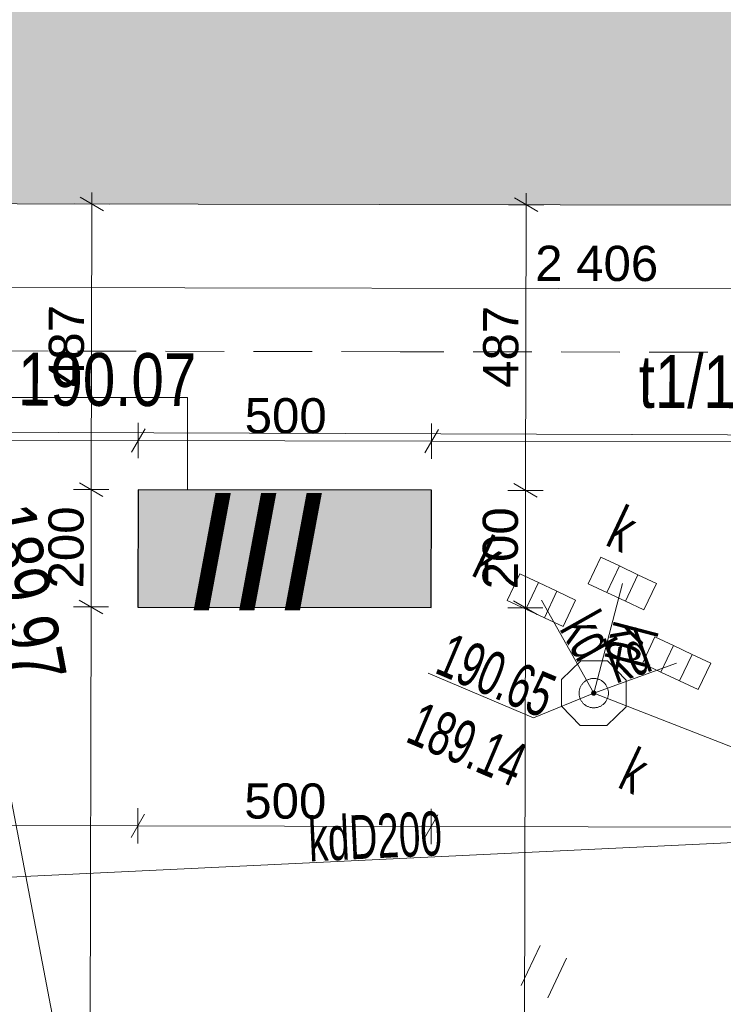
# Model space of a CAD drawing. Header units: centimetres. Extents: x -25572 to 23555, y -2435 to 15405.
# Tile 4 of 134: x -7592 to -6393, y 2268 to 3947. Entities that reach past the tile are written whole.
import ezdxf
from ezdxf.xclip import XClip

# ---------------------------------------------------------------- set-up
doc = ezdxf.new("R2010")
doc.units = ezdxf.units.CM
doc.header["$MEASUREMENT"] = 0
doc.header["$XCLIPFRAME"] = 0
doc.linetypes.add('mz1.0_0.5', pattern=[150, 100, -50])
for name, color, linetype, lineweight in [('1_500_mapa_zasadnicza_1530_2025_1_312-budynek ewidencyjny_Nr_pióra__7', 7, 'Continuous', 18), ('1_500_mapa_zasadnicza_1530_2025_1_586-Atrybuty opisowe-STPOD_Nr_pióra__30', 30, 'Continuous', 18), ('1_500_mapa_zasadnicza_1530_2025_1_940-Trawnik symb._Nr_pióra__7', 7, 'Continuous', 18), ('1_500_mapa_zasadnicza_1530_2025_1_chodnik (powierzchnia)_Nr_pióra__7', 7, 'Continuous', 18), ('1_500_mapa_zasadnicza_1530_2025_1_komora podziemna - przewód kanalizacyjny (powierzchnia)_Nr_pióra__34', 34, 'Continuous', 18), ('1_500_mapa_zasadnicza_1530_2025_1_kratka ściekowa (punkt)-Atr17_Nr_pióra__7', 7, 'Continuous', 18), ('1_500_mapa_zasadnicza_1530_2025_1_kratka ściekowa (punkt)_Nr_pióra__7', 7, 'Continuous', 18), ('1_500_mapa_zasadnicza_1530_2025_1_Opis i rz. obrysu arm. niezident.-ST_Nr_pióra__30', 30, 'Continuous', 18), ('1_500_mapa_zasadnicza_1530_2025_1_przewód kanalizacyjny (linia)-Atr1_Nr_pióra__34', 34, 'Continuous', 18), ('1_500_mapa_zasadnicza_1530_2025_1_przewód kanalizacyjny (linia)_Nr_pióra__34', 34, 'Continuous', 18), ('1_500_mapa_zasadnicza_1530_2025_1_przewód telekomunikacyjny (linia) - podziemny_Nr_pióra__30', 30, 'Continuous', 18), ('1_500_mapa_zasadnicza_1530_2025_1_punkt o określonej wysokości (sieć kanalizacyjna)-Atr2_Nr_pióra__34', 34, 'Continuous', 18), ('1_500_mapa_zasadnicza_1530_2025_1_punkt o określonej wysokości (sieć kanalizacyjna)-Atr2_Nr_pióra__7', 7, 'Continuous', 18), ('1_500_mapa_zasadnicza_1530_2025_1_punkt o określonej wysokości (sieć kanalizacyjna)-Atr3_Nr_pióra__34', 34, 'Continuous', 18), ('1_500_mapa_zasadnicza_1530_2025_1_punkt o określonej wysokości (sieć kanalizacyjna)_Nr_pióra__34', 34, 'Continuous', 18), ('1_500_mapa_zasadnicza_1530_2025_1_właz okrągły - siec kanalizacyjna (punkt)-Atr17_Nr_pióra__7', 7, 'Continuous', 18), ('1_500_mapa_zasadnicza_1530_2025_1_właz okrągły - siec kanalizacyjna (punkt)_Nr_pióra__7', 7, 'Continuous', 18), ('Nowe_199-Z Wymiary i opisy_Nr_pióra__21', 7, 'Continuous', 25), ('Nowe_220-A Ściany_Nr_pióra__170', 7, 'Continuous', 5), ('Nowe_220-A Ściany_Nr_pióra__27', 7, 'Continuous', 25), ('Nowe_220-A Ściany_Nr_pióra__41', 7, 'Continuous', 15), ('Nowe_220-A Ściany_Nr_pióra__60', 230, 'Continuous', 13), ('Nowe_299-A Wymiary Opisy_Nr_pióra__161', 7, 'Continuous', 5), ('Nowe_299-A Wymiary Opisy_Nr_pióra__41', 7, 'Continuous', 15)]:
    doc.layers.add(name, color=color, linetype=linetype, lineweight=lineweight)
doc.layers.add('820-G Rysunki Obrazki', color=7, linetype='Continuous')
doc.layers.add('Nowe_299-A Wymiary Opisy', color=7, linetype='Continuous')
doc.layers.add('Nowe_220-A Ściany_Nr_pióra__102', color=7, linetype='Continuous', lineweight=5, true_color=0xcccccc)
doc.styles.add('STYL_AUTOMATYCZNY_1', font='arial.ttf', dxfattribs={"width": 0.63})
doc.styles.add('STYL_AUTOMATYCZNY_11', font='arial.ttf')
doc.styles.add('STYL_AUTOMATYCZNY_2', font='arial.ttf', dxfattribs={"width": 0.79})
doc.styles.add('STYL_AUTOMATYCZNY_3', font='arial.ttf', dxfattribs={"width": 0.667})
doc.styles.add('STYL_AUTOMATYCZNY_5', font='arial.ttf')
doc.linetypes.add('LINIA TERENU', pattern='A,0,[3,Lwowska architektura1.Shx,S=0.396825,R=0,X=0,Y=0],-50,0', length=50)
doc.dimstyles.new('STYL_AUTOMATYCZNY__4', dxfattribs={"dimtxt": 60, "dimasz": 30.4, "dimexe": 0.18, "dimexo": 0.0625, "dimgap": 0, "dimtad": 1, "dimdec": 0, "dimzin": 0, "dimdsep": 46, "dimtxsty": 'STYL_AUTOMATYCZNY_11', "dimblk": 'ARROWHEAD_2', "dimblk1": 'ARROWHEAD_2', "dimblk2": 'ARROWHEAD_2', "dimcen": 0.09, "dimse1": 1, "dimse2": 1, "dimclrd": 7, "dimclre": 7, "dimclrt": 7, "dimadec": 1, "dimazin": 0, "dimtfac": 1, "dimtdec": 4, "dimtmove": 0, "dimatfit": 3, "dimfxl": 0, "dimtolj": 1, "dimtzin": 0, "dimarcsym": 0})

# ---------------------------------------------------------------- blocks, each defined once
blk = doc.blocks.new('Rysunek_1_1', base_point=(-995247015.5, -194970081.6))
at = {"layer": '1_500_mapa_zasadnicza_1530_2025_1_punkt o określonej wysokości (sieć kanalizacyjna)_Nr_pióra__34', "linetype": 'Continuous', "lineweight": 18}
blk.add_hatch(color=34, dxfattribs=at).paths.add_polyline_path([(-6609.7, 2797, 1), (-6617.9, 2800.8, 1)])
at = {"layer": '1_500_mapa_zasadnicza_1530_2025_1_312-budynek ewidencyjny_Nr_pióra__7', "color": 7, "linetype": 'Continuous', "lineweight": 18, "flags": 128}
blk.add_lwpolyline([(-5436.2, 3629), (-10066.4, 3637.7)], dxfattribs=at)
at = {"layer": '1_500_mapa_zasadnicza_1530_2025_1_940-Trawnik symb._Nr_pióra__7', "color": 7, "linetype": 'Continuous', "lineweight": 18}
for p, q in [((-6737.4, 2300.8), (-6705.4, 2368.6)), ((-6692.2, 2279.5), (-6660.2, 2347.3))]:
    blk.add_line(p, q, dxfattribs=at)
at = {"layer": '1_500_mapa_zasadnicza_1530_2025_1_chodnik (powierzchnia)_Nr_pióra__7', "color": 7, "linetype": 'mz1.0_0.5', "lineweight": 18, "flags": 128}
for points in [[(-6943.7, 3381), (-10015.3, 3386.8)], [(-5519.5, 3378.7), (-6943.7, 3381)]]:
    blk.add_lwpolyline(points, dxfattribs=at)
at = {"layer": '1_500_mapa_zasadnicza_1530_2025_1_komora podziemna - przewód kanalizacyjny (powierzchnia)_Nr_pióra__34', "color": 34, "linetype": 'Continuous', "lineweight": 18, "flags": 128}
blk.add_lwpolyline([(-6591.5, 2743.9), (-6637.2, 2743.7), (-6668.9, 2776.7), (-6669, 2822.4), (-6636.1, 2854), (-6590.4, 2854.2), (-6558.7, 2821.2), (-6558.6, 2775.5)], close=True, dxfattribs=at)
at = {"layer": '1_500_mapa_zasadnicza_1530_2025_1_kratka ściekowa (punkt)_Nr_pióra__7', "color": 7, "linetype": 'Continuous', "lineweight": 18}
for p, q in [((-6623.1, 2985.5), (-6601.8, 3030.7)), ((-6601.8, 3030.7), (-6570.1, 3015.8)), ((-6591.5, 2970.5), (-6570.1, 3015.8)), ((-6570.1, 3015.8), (-6538.5, 3000.8)), ((-6761.2, 2957.1), (-6739.8, 3002.3)), ((-6739.8, 3002.3), (-6708.2, 2987.4)), ((-6559.8, 2955.6), (-6538.5, 3000.8)), ((-6538.5, 3000.8), (-6506.8, 2985.9)), ((-6729.5, 2942.2), (-6708.2, 2987.4)), ((-6708.2, 2987.4), (-6676.5, 2972.5)), ((-6697.9, 2927.3), (-6676.5, 2972.5)), ((-6676.5, 2972.5), (-6644.9, 2957.6)), ((-6623.1, 2985.5), (-6591.5, 2970.5)), ((-6528.2, 2940.7), (-6506.8, 2985.9)), ((-6761.2, 2957.1), (-6729.5, 2942.2)), ((-6666.2, 2912.3), (-6644.9, 2957.6)), ((-6591.5, 2970.5), (-6559.8, 2955.6)), ((-6559.8, 2955.6), (-6528.2, 2940.7)), ((-6729.5, 2942.2), (-6697.9, 2927.3)), ((-6697.9, 2927.3), (-6666.2, 2912.3)), ((-6530.8, 2849.7), (-6509.5, 2894.9)), ((-6509.5, 2894.9), (-6477.9, 2879.9)), ((-6499.2, 2834.7), (-6477.9, 2879.9)), ((-6477.9, 2879.9), (-6446.2, 2865)), ((-6467.5, 2819.8), (-6446.2, 2865)), ((-6446.2, 2865), (-6414.5, 2850.1)), ((-6530.8, 2849.7), (-6499.2, 2834.7)), ((-6435.9, 2804.9), (-6414.5, 2850.1)), ((-6499.2, 2834.7), (-6467.5, 2819.8)), ((-6467.5, 2819.8), (-6435.9, 2804.9))]:
    blk.add_line(p, q, dxfattribs=at)
at = {"layer": '1_500_mapa_zasadnicza_1530_2025_1_przewód kanalizacyjny (linia)_Nr_pióra__34', "color": 34, "linetype": 'Continuous', "lineweight": 18, "flags": 128}
for points in [[(-6565, 2985.7), (-6613.8, 2798.9)], [(-6613.8, 2798.9), (-6703, 2957.3)], [(-6613.8, 2798.9), (-6472.7, 2849.9)], [(-6006.1, 2561.8), (-6613.8, 2798.9)], [(-7775.7, 2477.1), (-6006.1, 2561.8)]]:
    blk.add_lwpolyline(points, dxfattribs=at)
at = {"layer": '1_500_mapa_zasadnicza_1530_2025_1_przewód telekomunikacyjny (linia) - podziemny_Nr_pióra__30', "color": 30, "linetype": 'Continuous', "lineweight": 18, "flags": 128}
for points in [[(-5441.3, 3703.9), (-5444.6, 3642.3), (-5407.5, 3235.6), (-7690.6, 3243.7), (-7717.2, 3239.8)], [(-7056.5, -227.2), (-7132.5, 131.7), (-7717.6, 3195.4), (-7717.2, 3239.8)]]:
    blk.add_lwpolyline(points, dxfattribs=at)
at = {"layer": '1_500_mapa_zasadnicza_1530_2025_1_punkt o określonej wysokości (sieć kanalizacyjna)-Atr2_Nr_pióra__7', "color": 7, "linetype": 'Continuous', "lineweight": 18, "flags": 128}
blk.add_lwpolyline([(-6613.8, 2798.9), (-6716.4, 2756.7), (-6895.9, 2832.8)], dxfattribs=at)
at = {"layer": '1_500_mapa_zasadnicza_1530_2025_1_właz okrągły - siec kanalizacyjna (punkt)_Nr_pióra__7', "color": 7, "linetype": 'Continuous', "lineweight": 18}
blk.add_circle((-6613.8, 2798.9), 25, dxfattribs=at)
at = {"layer": '1_500_mapa_zasadnicza_1530_2025_1_586-Atrybuty opisowe-STPOD_Nr_pióra__30', "color": 30, "linetype": 'Continuous', "lineweight": 18, "insert": (-6537.1, 3375.3), "char_height": 90, "attachment_point": 1, "rotation": 359.7765, "style": 'STYL_AUTOMATYCZNY_2'}
blk.add_mtext('\\A1;{\\pql;\\fArial|b0|i0|c238|p0;\\W0.790000;t1/1}', dxfattribs=at)
at = {"layer": '1_500_mapa_zasadnicza_1530_2025_1_kratka ściekowa (punkt)-Atr17_Nr_pióra__7', "color": 7, "linetype": 'Continuous', "lineweight": 18, "char_height": 75, "attachment_point": 7, "rotation": 334.7455, "style": 'STYL_AUTOMATYCZNY_3'}
for insert in [(-6596.6, 3052.4), (-6825, 3000.5)]:
    blk.add_mtext('\\A1;{\\pql;\\fArial|b0|i0|c238|p0;\\W0.667000;k}', dxfattribs=dict(at, insert=insert))
at = {"layer": '1_500_mapa_zasadnicza_1530_2025_1_Opis i rz. obrysu arm. niezident.-ST_Nr_pióra__30', "color": 30, "linetype": 'Continuous', "lineweight": 18, "char_height": 90, "attachment_point": 1, "style": 'STYL_AUTOMATYCZNY_2'}
for s, insert, rotation in [('\\A1;{\\pql;\\fArial|b0|i0|c238|p0;\\W0.790000;190.07}', (-7594.9, 3379.3), 359.7755), ('\\A1;{\\pql;\\fArial|b0|i0|c238|p0;\\W0.790000;189.97}', (-7568.3, 3127.8), 280.8135)]:
    blk.add_mtext(s, dxfattribs=dict(at, insert=insert, rotation=rotation))
at = {"layer": '1_500_mapa_zasadnicza_1530_2025_1_przewód kanalizacyjny (linia)-Atr1_Nr_pióra__34', "color": 34, "linetype": 'Continuous', "lineweight": 18, "char_height": 75, "attachment_point": 4, "style": 'STYL_AUTOMATYCZNY_1'}
for s, insert, rotation in [('\\A1;{\\pql;\\fArial|b0|i0|c238|p0;\\W0.630000;kd}', (-6641.2, 2927.1), 299.3895), ('\\A1;{\\pql;\\fArial|b0|i0|c238|p0;\\W0.630000;kd}', (-6588.7, 2849.5), 19.8545), ('\\A1;{\\pql;\\fArial|b0|i0|c238|p0;\\W0.630000;kd}', (-6543, 2915.5), 255.3555), ('\\A1;{\\pql;\\fArial|b0|i0|c238|p0;\\W0.630000;kdD200}', (-7100, 2549), 2.7415)]:
    blk.add_mtext(s, dxfattribs=dict(at, insert=insert, rotation=rotation))
at = {"layer": '1_500_mapa_zasadnicza_1530_2025_1_punkt o określonej wysokości (sieć kanalizacyjna)-Atr2_Nr_pióra__34', "color": 34, "linetype": 'Continuous', "lineweight": 18, "insert": (-6887.8, 2833.5), "char_height": 75, "attachment_point": 7, "rotation": 337.0155, "style": 'STYL_AUTOMATYCZNY_1'}
blk.add_mtext('\\A1;{\\pql;\\fArial|b0|i0|c238|p0;\\W0.630000;190.65}', dxfattribs=at)
at = {"layer": '1_500_mapa_zasadnicza_1530_2025_1_punkt o określonej wysokości (sieć kanalizacyjna)-Atr3_Nr_pióra__34', "color": 34, "linetype": 'Continuous', "lineweight": 18, "insert": (-6937.6, 2716.1), "char_height": 75, "attachment_point": 7, "rotation": 337.0155, "style": 'STYL_AUTOMATYCZNY_1'}
blk.add_mtext('\\A1;{\\pql;\\fArial|b0|i0|c238|p0;\\W0.630000;189.14}', dxfattribs=at)
at = {"layer": '1_500_mapa_zasadnicza_1530_2025_1_właz okrągły - siec kanalizacyjna (punkt)-Atr17_Nr_pióra__7', "color": 7, "linetype": 'Continuous', "lineweight": 18, "insert": (-6575.5, 2639.4), "char_height": 75, "attachment_point": 7, "rotation": 334.7455, "style": 'STYL_AUTOMATYCZNY_1'}
blk.add_mtext('\\A1;{\\pql;\\fArial|b0|i0|c238|p0;\\W0.630000;k}', dxfattribs=at)
blk = doc.blocks.new('*D64')
at = {"layer": 'Nowe_299-A Wymiary Opisy_Nr_pióra__161', "color": 7, "linetype": 'Continuous', "lineweight": 5}
for p, q in [((-7825.4, 3471), (-7802.2, 3511)), ((-5407.7, 3516.4), (-5407.8, 3456.4)), ((-5419.3, 3466.4), (-5396.1, 3506.4)), ((-5407.7, 3486.4), (-7813.8, 3491)), ((-5388.2, 3486.4), (-5407.7, 3486.4))]:
    blk.add_line(p, q, dxfattribs=at)
at = {"layer": 'Nowe_299-A Wymiary Opisy_Nr_pióra__41', "color": 7, "lineweight": 15, "insert": (-6713.7, 3500.9), "char_height": 60, "attachment_point": 7, "rotation": 359.8908, "style": 'STYL_AUTOMATYCZNY_11'}
blk.add_mtext('\\A1;{\\pql;\\fArial|b0|i0|c238|p0;\\W1.000000;2\xa0406}', dxfattribs=at)
blk = doc.blocks.new('ARROWHEAD_2')
at = {"color": 0, "linetype": 'Continuous', "lineweight": 0}
for p, q in [((-0.378, -0.655), (0.378, 0.655)), ((0, 0), (-1, 0))]:
    blk.add_line(p, q, dxfattribs=at)
blk = doc.blocks.new('*D65')
at = {"layer": 'Nowe_299-A Wymiary Opisy_Nr_pióra__161', "color": 7, "linetype": 'Continuous', "lineweight": 5}
for p, q in [((-8825.4, 3472.9), (-8802.2, 3512.9)), ((-7825.4, 3471), (-7802.2, 3511)), ((-7813.7, 3521), (-7813.8, 3461)), ((-7813.8, 3491), (-8813.8, 3492.9)), ((-5407.7, 3486.4), (-7813.8, 3491))]:
    blk.add_line(p, q, dxfattribs=at)
at = {"layer": 'Nowe_299-A Wymiary Opisy_Nr_pióra__41', "color": 7, "lineweight": 15, "insert": (-8416.7, 3504.1), "char_height": 60, "attachment_point": 7, "rotation": 359.8908, "style": 'STYL_AUTOMATYCZNY_11'}
blk.add_mtext('\\A1;{\\pql;\\fArial|b0|i0|c238|p0;\\W1.000000;1\xa0000}', dxfattribs=at)
blk = doc.blocks.new('*D68')
at = {"layer": 'Nowe_299-A Wymiary Opisy_Nr_pióra__161', "color": 7, "linetype": 'Continuous', "lineweight": 5}
for p, q in [((-6890.1, 3258.5), (-6890.2, 3198.6)), ((-6901.7, 3208.6), (-6878.5, 3248.5)), ((-4919.4, 3204.8), (-4896.3, 3244.8)), ((-4907.8, 3254.8), (-4907.9, 3194.8)), ((-4907.8, 3224.8), (-6890.1, 3228.6)), ((-4888.3, 3224.8), (-4907.8, 3224.8))]:
    blk.add_line(p, q, dxfattribs=at)
at = {"layer": 'Nowe_299-A Wymiary Opisy_Nr_pióra__41', "color": 7, "lineweight": 15, "insert": (-6001.9, 3238.9), "char_height": 60, "attachment_point": 7, "rotation": 359.8924, "style": 'STYL_AUTOMATYCZNY_11'}
blk.add_mtext('\\A1;{\\pql;\\fArial|b0|i0|c238|p0;\\W1.000000;1\xa0982}', dxfattribs=at)
blk = doc.blocks.new('*D69')
at = {"layer": 'Nowe_299-A Wymiary Opisy_Nr_pióra__161', "color": 7, "linetype": 'Continuous', "lineweight": 5}
for p, q in [((-7390.1, 3259.5), (-7390.2, 3199.5)), ((-6890.1, 3258.5), (-6890.2, 3198.6)), ((-7401.7, 3209.5), (-7378.5, 3249.5)), ((-6901.7, 3208.6), (-6878.5, 3248.5)), ((-6890.1, 3228.6), (-7390.1, 3229.5)), ((-4907.8, 3224.8), (-6890.1, 3228.6))]:
    blk.add_line(p, q, dxfattribs=at)
at = {"layer": 'Nowe_299-A Wymiary Opisy_Nr_pióra__41', "color": 7, "lineweight": 15, "insert": (-7208.8, 3241.1), "char_height": 60, "attachment_point": 7, "rotation": 359.8924, "style": 'STYL_AUTOMATYCZNY_11'}
blk.add_mtext('\\A1;{\\pql;\\fArial|b0|i0|c238|p0;\\W1.000000;500}', dxfattribs=at)
blk = doc.blocks.new('*D70')
at = {"layer": 'Nowe_299-A Wymiary Opisy_Nr_pióra__161', "color": 7, "linetype": 'Continuous', "lineweight": 5}
for p, q in [((-10743, 3265.8), (-10743.1, 3205.8)), ((-7390.1, 3259.5), (-7390.2, 3199.5)), ((-10731.5, 3255.8), (-10754.6, 3215.8)), ((-7401.7, 3209.5), (-7378.5, 3249.5)), ((-10743, 3235.8), (-10762.6, 3235.8)), ((-7390.1, 3229.5), (-10743, 3235.8)), ((-6890.1, 3228.6), (-7390.1, 3229.5))]:
    blk.add_line(p, q, dxfattribs=at)
at = {"layer": 'Nowe_299-A Wymiary Opisy_Nr_pióra__41', "color": 7, "lineweight": 15, "insert": (-9169.5, 3244.8), "char_height": 60, "attachment_point": 7, "rotation": 359.8924, "style": 'STYL_AUTOMATYCZNY_11'}
blk.add_mtext('\\A1;{\\pql;\\fArial|b0|i0|c238|p0;\\W1.000000;3\xa0353}', dxfattribs=at)
blk = doc.blocks.new('*D71')
at = {"layer": 'Nowe_299-A Wymiary Opisy_Nr_pióra__161', "color": 7, "linetype": 'Continuous', "lineweight": 5}
for p, q in [((-6709.2, 3619.8), (-6749.1, 3643)), ((-6729.1, 3651), (-6729.1, 3631.4)), ((-6759.1, 3631.5), (-6699.1, 3631.4)), ((-6729.1, 3631.4), (-6730.1, 3144.5)), ((-6710.1, 3132.9), (-6750, 3156.1))]:
    blk.add_line(p, q, dxfattribs=at)
at = {"layer": 'Nowe_299-A Wymiary Opisy_Nr_pióra__41', "color": 7, "lineweight": 15, "insert": (-6741.7, 3319.3), "char_height": 60, "attachment_point": 7, "rotation": 89.8924, "style": 'STYL_AUTOMATYCZNY_11'}
blk.add_mtext('\\A1;{\\pql;\\fArial|b0|i0|c238|p0;\\W1.000000;487}', dxfattribs=at)
blk = doc.blocks.new('*D72')
at = {"layer": 'Nowe_299-A Wymiary Opisy_Nr_pióra__161', "color": 7, "linetype": 'Continuous', "lineweight": 5}
for p, q in [((-6729.1, 3631.4), (-6730.1, 3144.5)), ((-6710.1, 3132.9), (-6750, 3156.1)), ((-6760.1, 3144.5), (-6700.1, 3144.4)), ((-6730.1, 3144.5), (-6730.4, 2944.5)), ((-6710.4, 2932.9), (-6750.4, 2956.1))]:
    blk.add_line(p, q, dxfattribs=at)
at = {"layer": 'Nowe_299-A Wymiary Opisy_Nr_pióra__41', "color": 7, "lineweight": 15, "insert": (-6742.4, 2975.9), "char_height": 60, "attachment_point": 7, "rotation": 89.8924, "style": 'STYL_AUTOMATYCZNY_11'}
blk.add_mtext('\\A1;{\\pql;\\fArial|b0|i0|c238|p0;\\W1.000000;200}', dxfattribs=at)
blk = doc.blocks.new('*D73')
at = {"layer": 'Nowe_299-A Wymiary Opisy_Nr_pióra__161', "color": 7, "linetype": 'Continuous', "lineweight": 5}
for p, q in [((-6730.1, 3144.5), (-6730.4, 2944.5)), ((-6710.4, 2932.9), (-6750.4, 2956.1)), ((-6760.4, 2944.5), (-6700.4, 2944.4)), ((-6730.4, 2944.5), (-6735.7, 143.5)), ((-6755.7, 155.1), (-6715.7, 132)), ((-6765.7, 143.6), (-6705.7, 143.5)), ((-6735.7, 143.5), (-6735.7, 124))]:
    blk.add_line(p, q, dxfattribs=at)
at = {"layer": 'Nowe_299-A Wymiary Opisy_Nr_pióra__41', "color": 7, "lineweight": 15, "insert": (-6745.3, 1441.1), "char_height": 60, "attachment_point": 7, "rotation": 89.8924, "style": 'STYL_AUTOMATYCZNY_11'}
blk.add_mtext('\\A1;{\\pql;\\fArial|b0|i0|c238|p0;\\W1.000000;2\xa0801}', dxfattribs=at)
blk = doc.blocks.new('*D74')
at = {"layer": 'Nowe_299-A Wymiary Opisy_Nr_pióra__161', "color": 7, "linetype": 'Continuous', "lineweight": 5}
for p, q in [((-7449.4, 3621.2), (-7489.4, 3644.4)), ((-7469.4, 3652.4), (-7469.4, 3632.8)), ((-7499.4, 3632.9), (-7439.4, 3632.7)), ((-7469.4, 3632.8), (-7470.3, 3145.9)), ((-7450.4, 3134.3), (-7490.3, 3157.5)), ((-7500.3, 3145.9), (-7440.3, 3145.8)), ((-7470.3, 3145.9), (-7470.7, 2945.9))]:
    blk.add_line(p, q, dxfattribs=at)
at = {"layer": 'Nowe_299-A Wymiary Opisy_Nr_pióra__41', "color": 7, "lineweight": 15, "insert": (-7482, 3320.7), "char_height": 60, "attachment_point": 7, "rotation": 89.8924, "style": 'STYL_AUTOMATYCZNY_11'}
blk.add_mtext('\\A1;{\\pql;\\fArial|b0|i0|c238|p0;\\W1.000000;487}', dxfattribs=at)
blk = doc.blocks.new('*D75')
at = {"layer": 'Nowe_299-A Wymiary Opisy_Nr_pióra__161', "color": 7, "linetype": 'Continuous', "lineweight": 5}
for p, q in [((-7450.4, 3134.3), (-7490.3, 3157.5)), ((-7470.3, 3145.9), (-7470.7, 2945.9)), ((-7450.7, 2934.3), (-7490.7, 2957.5)), ((-7500.7, 2945.9), (-7440.7, 2945.8)), ((-7470.7, 2945.9), (-7476, 120.8))]:
    blk.add_line(p, q, dxfattribs=at)
at = {"layer": 'Nowe_299-A Wymiary Opisy_Nr_pióra__41', "color": 7, "lineweight": 15, "insert": (-7482.7, 2977.3), "char_height": 60, "attachment_point": 7, "rotation": 89.8924, "style": 'STYL_AUTOMATYCZNY_11'}
blk.add_mtext('\\A1;{\\pql;\\fArial|b0|i0|c238|p0;\\W1.000000;200}', dxfattribs=at)
blk = doc.blocks.new('*D76')
at = {"layer": 'Nowe_299-A Wymiary Opisy_Nr_pióra__161', "color": 7, "linetype": 'Continuous', "lineweight": 5}
for p, q in [((-7450.7, 2934.3), (-7490.7, 2957.5)), ((-7470.7, 2945.9), (-7476, 120.8)), ((-7506, 120.9), (-7446, 120.8)), ((-7496, 132.4), (-7456, 109.2)), ((-7476, 120.8), (-7476.1, 101.3))]:
    blk.add_line(p, q, dxfattribs=at)
at = {"layer": 'Nowe_299-A Wymiary Opisy_Nr_pióra__41', "color": 7, "lineweight": 15, "insert": (-7485.6, 1430.4), "char_height": 60, "attachment_point": 7, "rotation": 89.8924, "style": 'STYL_AUTOMATYCZNY_11'}
blk.add_mtext('\\A1;{\\pql;\\fArial|b0|i0|c238|p0;\\W1.000000;2\xa0825}', dxfattribs=at)
blk = doc.blocks.new('*D77')
at = {"layer": 'Nowe_299-A Wymiary Opisy_Nr_pióra__161', "color": 7, "linetype": 'Continuous', "lineweight": 5}
for p, q in [((-6902.5, 2551.8), (-6879.3, 2591.7)), ((-4918.3, 2548), (-4895.1, 2588)), ((-4906.7, 2598), (-4906.8, 2538)), ((-4906.7, 2568), (-6890.9, 2571.7)), ((-4887.1, 2568), (-4906.7, 2568))]:
    blk.add_line(p, q, dxfattribs=at)
at = {"layer": 'Nowe_299-A Wymiary Opisy_Nr_pióra__41', "color": 7, "lineweight": 15, "insert": (-6001.7, 2582.1), "char_height": 60, "attachment_point": 7, "rotation": 359.8924, "style": 'STYL_AUTOMATYCZNY_11'}
blk.add_mtext('\\A1;{\\pql;\\fArial|b0|i0|c238|p0;\\W1.000000;1\xa0984}', dxfattribs=at)
blk = doc.blocks.new('*D78')
at = {"layer": 'Nowe_299-A Wymiary Opisy_Nr_pióra__161', "color": 7, "linetype": 'Continuous', "lineweight": 5}
for p, q in [((-6890.9, 2601.7), (-6891, 2541.7)), ((-7402.5, 2552.7), (-7379.3, 2592.6)), ((-6902.5, 2551.8), (-6879.3, 2591.7)), ((-6890.9, 2571.7), (-7390.9, 2572.7)), ((-4906.7, 2568), (-6890.9, 2571.7))]:
    blk.add_line(p, q, dxfattribs=at)
at = {"layer": 'Nowe_299-A Wymiary Opisy_Nr_pióra__41', "color": 7, "lineweight": 15, "insert": (-7209.5, 2584.3), "char_height": 60, "attachment_point": 7, "rotation": 359.8924, "style": 'STYL_AUTOMATYCZNY_11'}
blk.add_mtext('\\A1;{\\pql;\\fArial|b0|i0|c238|p0;\\W1.000000;500}', dxfattribs=at)
blk = doc.blocks.new('*D79')
at = {"layer": 'Nowe_299-A Wymiary Opisy_Nr_pióra__161', "color": 7, "linetype": 'Continuous', "lineweight": 5}
for p, q in [((-10531, 2608.6), (-10531.1, 2548.6)), ((-7390.9, 2602.7), (-7391, 2542.7)), ((-10519.5, 2598.5), (-10542.6, 2558.6)), ((-7402.5, 2552.7), (-7379.3, 2592.6)), ((-10531.1, 2578.6), (-10550.6, 2578.6)), ((-7390.9, 2572.7), (-10531.1, 2578.6)), ((-6890.9, 2571.7), (-7390.9, 2572.7))]:
    blk.add_line(p, q, dxfattribs=at)
at = {"layer": 'Nowe_299-A Wymiary Opisy_Nr_pióra__41', "color": 7, "lineweight": 15, "insert": (-9063.9, 2587.8), "char_height": 60, "attachment_point": 7, "rotation": 359.8924, "style": 'STYL_AUTOMATYCZNY_11'}
blk.add_mtext('\\A1;{\\pql;\\fArial|b0|i0|c238|p0;\\W1.000000;3\xa0140}', dxfattribs=at)

msp = doc.modelspace()

# ---------------------------------------------------------------- hatches: boundary and pattern name
at = {"layer": 'Nowe_220-A Ściany_Nr_pióra__102', "linetype": 'Continuous', "lineweight": 0, "true_color": 0x333333}
msp.add_hatch(color=250, dxfattribs=at).paths.add_polyline_path([(-10066.4, 3637.7), (-10077.1, 4267.9), (-10123.2, 4266.8), (-10121.7, 4306.4), (-10077.4, 4308.2), (-10081.2, 4870.3), (-10126.9, 4870.2), (-10127.8, 4919.4), (-8528.1, 4913.3), (-8521.5, 5415.6), (-7245.7, 5414.3), (-7252.2, 4917.4), (-5441.2, 4912.9), (-5436.2, 3629)])
at = {"layer": 'Nowe_220-A Ściany_Nr_pióra__170', "linetype": 'Continuous', "lineweight": 0, "true_color": 0x000000}
msp.add_hatch(color=18, dxfattribs=at).paths.add_polyline_path([(-6890.3, 3144.8), (-7390.3, 3145.7), (-7390.7, 2945.7), (-6890.7, 2944.8)])

# ---------------------------------------------------------------- linework, layer by layer
at = {"layer": 'Nowe_220-A Ściany_Nr_pióra__27', "color": 7, "linetype": 'Continuous', "lineweight": 25}
msp.add_lwpolyline([(-6890.3, 3144.8), (-7390.3, 3145.7), (-7390.7, 2945.7), (-6890.7, 2944.8)], close=True, dxfattribs=at)
at = {"layer": 'Nowe_220-A Ściany_Nr_pióra__41', "color": 7, "linetype": 'Continuous', "lineweight": 15, "flags": 128}
msp.add_lwpolyline([(-10066.4, 3637.7), (-10077.1, 4267.9), (-10123.2, 4266.8), (-10121.7, 4306.4), (-10077.4, 4308.2), (-10081.2, 4870.3), (-10126.9, 4870.2), (-10127.8, 4919.4), (-8528.1, 4913.3), (-8521.5, 5415.6), (-7245.7, 5414.3), (-7252.2, 4917.4), (-5441.2, 4912.9), (-5436.2, 3629)], close=True, dxfattribs=at)
at = {"layer": 'Nowe_220-A Ściany_Nr_pióra__60', "color": 230, "linetype": 'LINIA TERENU', "lineweight": 13}
msp.add_lwpolyline([(-10074.2, 4097.9), (-10124.2, 4097), (-10124.2, 3302.6), (-7306.2, 3302.6), (-7306.5, 3145.6)], dxfattribs=at)

# ---------------------------------------------------------------- block references
at = {"layer": '820-G Rysunki Obrazki', "color": 151, "linetype": 'Continuous', "lineweight": 13, "true_color": 0x80c2ff}
ref = msp.add_blockref('Rysunek_1_1', (-995247015.5, -194970081.6), dxfattribs=at)
XClip(ref).set_block_clipping_path([(-13683.2006825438, 2023.5423510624), (-4792.6506466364, -1747.4318888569), (-1614.3232170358, 5745.8781274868), (-10504.8732529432, 9516.8523674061)])

# ---------------------------------------------------------------- texts
at = {"layer": 'Nowe_199-Z Wymiary i opisy_Nr_pióra__21', "color": 7, "linetype": 'Continuous', "lineweight": 25, "insert": (-7190.5, 3140), "char_height": 200, "attachment_point": 2, "style": 'STYL_AUTOMATYCZNY_5'}
msp.add_mtext('\\A1;{\\pqc;\\fArial|b0|i1|c238|p0;\\W1.000000;I\\fArial|b0|i1|c238|p0;\\W1.000000;II}', dxfattribs=at)

# ---------------------------------------------------------------- dimensions: what is measured, and where the dimension line sits
at = {"layer": 'Nowe_299-A Wymiary Opisy', "color": 7, "linetype": 'Continuous', "lineweight": 5}
for base, p1, p2, angle, picture, middle, turn in [((-8813.8, 3492.9), (-7814, 3382.6), (-8814, 3384.5), 179.8908, '*D65', (-8313.7, 3533.9), 359.8908), ((-7813.8, 3491), (-5407.9, 3378), (-7814, 3382.6), 179.8908, '*D64', (-6610.7, 3530.7), 359.8908), ((-7470.3, 3145.9), (-7389.4, 3632.7), (-7390.3, 3145.7), 269.8924, '*D74', (-7511.9, 3389.3), 89.8924), ((-6730.1, 3144.5), (-6889.4, 3631.7), (-6890.3, 3144.8), 269.8924, '*D71', (-6771.6, 3387.9), 89.8924), ((-6730.4, 2944.5), (-6890.3, 3144.8), (-6890.7, 2944.8), 269.8924, '*D72', (-6772.2, 3044.4), 89.8924), ((-10743, 3235.8), (-7390.3, 3145.7), (-10743.1, 3216.8), 179.8924, '*D70', (-9066.5, 3274.6), 359.8924), ((-6890.1, 3228.6), (-4908, 3141.1), (-6890.3, 3144.8), 179.8924, '*D68', (-5898.9, 3268.7), 359.8924), ((-7390.1, 3229.5), (-6890.3, 3144.8), (-7390.3, 3145.7), 179.8924, '*D69', (-7140.2, 3271), 359.8924), ((-7470.7, 2945.9), (-7390.3, 3145.7), (-7390.7, 2945.7), 269.8924, '*D75', (-7512.5, 3045.8), 89.8924), ((-6735.7, 143.5), (-6890.7, 2944.8), (-6895.9, 143.8), 269.8924, '*D73', (-6775.1, 1544.1), 89.8924), ((-7476, 120.8), (-7390.7, 2945.7), (-7396, 120.7), 269.8924, '*D76', (-7515.4, 1533.4), 89.8924), ((-10531.1, 2578.6), (-7390.3, 2906.1), (-10530.8, 2712), 179.8924, '*D79', (-8960.9, 2617.6), 359.8924), ((-7390.9, 2572.7), (-6890.3, 2905.1), (-7390.3, 2906.1), 179.8924, '*D78', (-7141, 2614.2), 359.8924), ((-6890.9, 2571.7), (-4906.5, 2701.4), (-6890.3, 2905.1), 179.8924, '*D77', (-5898.8, 2611.9), 359.8924)]:
    dim = msp.add_linear_dim(base=base, p1=p1, p2=p2, angle=angle, dimstyle='STYL_AUTOMATYCZNY__4', dxfattribs=at)
    dim.commit()
    dim.dimension.update_dxf_attribs({"geometry": picture, "text_midpoint": middle, "dimtype": 160, "text_rotation": turn})

doc.saveas('drawing.dxf')
